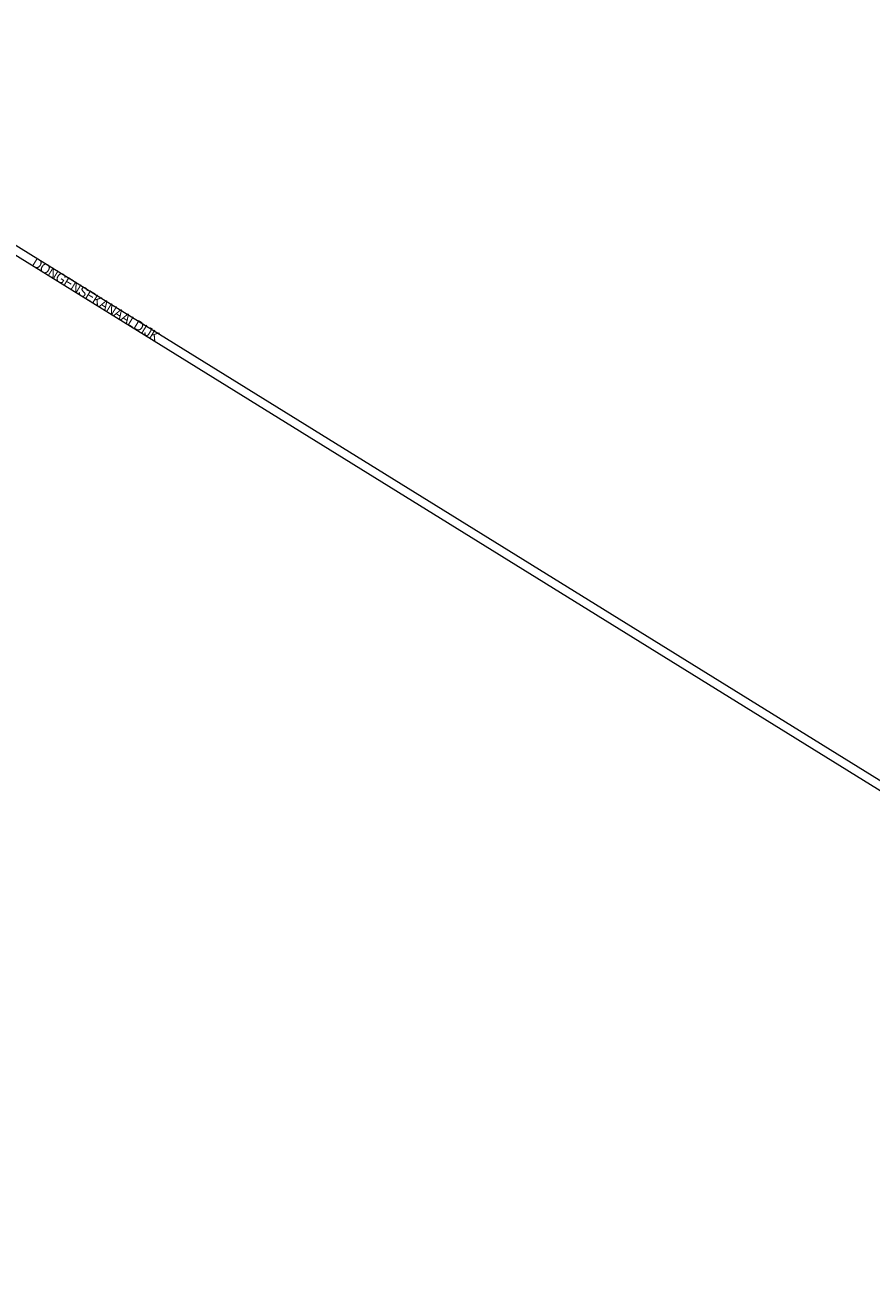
# Paper-space layout 'Layout1' of a CAD drawing. Header units: metres. Extents: x 123097 to 144122, y 392739 to 407589.
# Tile 42 of 256: x 125260 to 125931, y 401539 to 402524. Entities that reach past the tile are written whole.
import ezdxf
from ezdxf.enums import TextEntityAlignment as Align

# ---------------------------------------------------------------- set-up
doc = ezdxf.new("R2010")
doc.units = ezdxf.units.M
doc.header["$MEASUREMENT"] = 0
for name, color, linetype, lineweight in [('gs-anno-wegen algemeen tekst', 7, 'Continuous', 0), ('gs-knt-fietspaden', 7, 'Continuous', 0), ('gs-vlk-plantopografie wegen algemeen', 7, 'Continuous', 0)]:
    doc.layers.add(name, color=color, linetype=linetype, lineweight=lineweight)
doc.styles.add('Style-Arial', font='arial.ttf')

psp = doc.layouts.get("Layout1")

# ---------------------------------------------------------------- linework, layer by layer
at = {"layer": 'gs-knt-fietspaden', "color": 7, "linetype": 'Continuous', "flags": 128}
for points in [[(124752.293, 402671.289), (124757.559, 402667.947), (124757.679, 402667.868), (124757.796, 402667.783), (124766.836, 402660.942), (124766.924, 402660.873), (124822.905, 402615.631), (124830.908, 402610.593), (126093.436, 401828.412), (126098.09, 401825.529), (126102.746, 401822.646), (126522.063, 401562.964), (126561.272, 401538.683)], [(126088.526, 401823.196), (124827.2, 402604.632), (124827.179, 402604.646), (124818.99, 402609.801), (124818.875, 402609.877), (124818.836, 402609.904), (124818.818, 402609.916), (124818.763, 402609.957), (124818.654, 402610.041), (124762.555, 402655.378), (124753.675, 402662.098), (124748.604, 402665.316)]]:
    psp.add_lwpolyline(points, dxfattribs=at)
at = {"layer": 'gs-vlk-plantopografie wegen algemeen', "color": 7, "linetype": 'Continuous', "flags": 128}
for points in [[(124752.293, 402671.289), (124757.559, 402667.947), (124757.679, 402667.868), (124757.796, 402667.783), (124766.836, 402660.942), (124766.924, 402660.873), (124822.905, 402615.631), (124830.908, 402610.593), (126093.436, 401828.412), (126098.09, 401825.529), (126102.746, 401822.646), (126522.063, 401562.964), (126561.272, 401538.683)], [(126088.526, 401823.196), (124827.2, 402604.632), (124827.179, 402604.646), (124818.99, 402609.801), (124818.875, 402609.877), (124818.836, 402609.904), (124818.818, 402609.916), (124818.763, 402609.957), (124818.654, 402610.041), (124762.555, 402655.378), (124753.675, 402662.098), (124748.604, 402665.316)]]:
    psp.add_lwpolyline(points, dxfattribs=at)

# ---------------------------------------------------------------- texts
at = {"layer": 'gs-anno-wegen algemeen tekst', "color": 7, "style": 'Style-Arial', "width": 0.909091}
psp.add_text('DONGENSEKANAALDIJK', height=7.7, rotation=328.492061, dxfattribs=at).set_placement((125315.984, 402306.28), align=Align.MIDDLE_CENTER)

doc.saveas('drawing.dxf')
